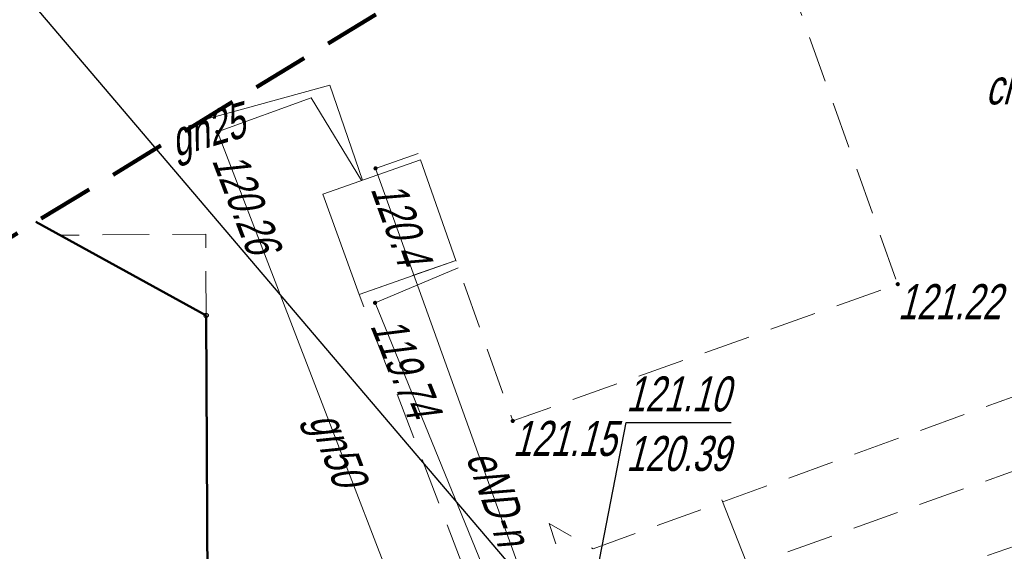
# Model space of a CAD drawing. Extents: x 7463256 to 7464485, y 5957341 to 5958260.
# Tile 201 of 256: x 7464016 to 7464037, y 5957870 to 5957882. Entities that reach past the tile are written whole.
import ezdxf
from ezdxf import colors
from ezdxf.entities.mleader import LeaderData, LeaderLine
from ezdxf.enums import TextEntityAlignment as Align
from ezdxf.math import Vec2, Vec3

# ---------------------------------------------------------------- set-up
doc = ezdxf.new("R2010")
doc.units = 0
doc.header["$MEASUREMENT"] = 0
doc.linetypes.add('4', pattern=[1.8, 1.2, -0.6])
doc.linetypes.add('mz1.0_0.5', pattern=[1.5, 1, -0.5])
doc.layers.get('0').update_dxf_attribs({"color": 2, "linetype": 'CONTINUOUS', "lineweight": 5})
for name, color, linetype in [('312-Budynek (powierzchnia)', 7, 'CONTINUOUS'), ('chodnik (powierzchnia)', 7, 'CONTINUOUS'), ('chodnik (powierzchnia)-Atr17', 7, 'CONTINUOUS'), ('Obszar opracowania', 7, 'CONTINUOUS'), ('przewód elektroenergetyczny (linia)', 7, 'CONTINUOUS'), ('przewód elektroenergetyczny (linia)-Atr1', 7, 'CONTINUOUS'), ('przewód gazowy (linia)', 7, 'CONTINUOUS'), ('przewód gazowy (linia)-Atr1', 7, 'CONTINUOUS'), ('przewód kanalizacyjny (linia)', 7, 'CONTINUOUS'), ('przewód wodociągowy (linia)', 7, 'CONTINUOUS'), ('Punkt budynku', 7, 'CONTINUOUS'), ('punkt o określonej wysokości (sieć elektroenergetyczna)', 7, 'CONTINUOUS'), ('punkt o określonej wysokości (sieć elektroenergetyczna)-Atr2', 7, 'CONTINUOUS'), ('punkt o określonej wysokości (sieć gazowa)', 7, 'CONTINUOUS'), ('punkt o określonej wysokości (sieć gazowa)-Atr2', 7, 'CONTINUOUS'), ('punkt o określonej wysokości (sieć telekomunikacyjna)-Atr2', 7, 'CONTINUOUS'), ('punkt o określonej wysokości (sieć telekomunikacyjna)-Atr3', 7, 'CONTINUOUS'), ('punkt o określonej wysokości (sieć wodociągowa)', 7, 'CONTINUOUS'), ('punkt o określonej wysokości (sieć wodociągowa)-Atr2', 7, 'CONTINUOUS'), ('punkt wysokościowy sztuczny', 7, 'CONTINUOUS'), ('punkt wysokościowy sztuczny-Atr2', 7, 'CONTINUOUS'), ('schody w ciągu komunikacyjnym', 7, 'CONTINUOUS')]:
    doc.layers.add(name, color=color, linetype=linetype)
doc.layers.add('OBMBS-21-18876-opis proj', color=1, linetype='CONTINUOUS', lineweight=18)
doc.styles.get("Standard").update_dxf_attribs({"font": 'txt', "width": 0.75})

# ---------------------------------------------------------------- blocks, each defined once
blk = doc.blocks.new('PW01')
at = {"linetype": 'Continuous', "lineweight": 13}
h = blk.add_hatch(color=0, dxfattribs=at)
edge = h.paths.add_edge_path()
edge.add_arc((0, 0), 0.045, 0, 360)
blk = doc.blocks.new('PW02')
at = {"linetype": 'Continuous', "lineweight": 13}
h = blk.add_hatch(color=0, dxfattribs=at)
edge = h.paths.add_edge_path()
edge.add_arc((0, 0), 0.045, 0, 360)
blk = doc.blocks.new('PUNKTBUD')
at = {"color": 0}
blk.add_circle((0, 0), 0.045, dxfattribs=at)

msp = doc.modelspace()

# ---------------------------------------------------------------- linework, layer by layer
at = {"layer": '312-Budynek (powierzchnia)', "color": 7, "linetype": 'Continuous', "lineweight": 50, "flags": 128}
for points in [[(7464016.538, 5957877.362), (7464020.19, 5957875.36)], [(7464020.19, 5957875.36), (7464020.22, 5957869.58)]]:
    msp.add_lwpolyline(points, dxfattribs=at)
at = {"layer": 'chodnik (powierzchnia)', "color": 7, "linetype": 'mz1.0_0.5', "lineweight": 18, "flags": 128}
for points in [[(7464041.33, 5957869.63), (7464039.39, 5957868.9), (7464039.01, 5957869.91), (7464038.01, 5957870.59), (7464026.93, 5957866.75), (7464023.47, 5957875.81), (7464025.54, 5957876.54), (7464026.76, 5957873.1), (7464035.01, 5957876.03), (7464031.9, 5957884.73), (7464039.79, 5957887.34), (7464041.28, 5957883.09), (7464042.51, 5957883.56), (7464043.54, 5957880.43), (7464043.18, 5957880.54), (7464042.25, 5957880.25), (7464043.82, 5957875.7), (7464039.58, 5957874.36), (7464037.74, 5957873.71), (7464028.48, 5957870.36), (7464027.54, 5957870.9), (7464028.27, 5957868.72), (7464038.19, 5957872.28), (7464038, 5957872.97), (7464039.83, 5957873.67), (7464040.08, 5957872.95), (7464046.57, 5957875.23), (7464041.77, 5957888.82), (7464044.17, 5957889.68), (7464046.17, 5957883.99), (7464050.15, 5957885.27), (7464053.83, 5957886.47), (7464058.01, 5957888.61), (7464055.63, 5957881.11), (7464051.16, 5957879.64), (7464046.18, 5957867.66), (7464042.77, 5957865.65), (7464040.98, 5957864.59), (7464040.42, 5957866.11), (7464042.35, 5957866.84), (7464044.18, 5957867.73), (7464044.65, 5957868.16), (7464047.01, 5957873.88), (7464041.29, 5957871.78), (7464040.95, 5957870.62)], [(7464020.19, 5957875.36), (7464017.05, 5957877.08), (7464020.18, 5957877.1)]]:
    msp.add_lwpolyline(points, close=True, dxfattribs=at)
at = {"layer": 'Obszar opracowania', "color": 132, "linetype": '4', "lineweight": 200, "flags": 128}
msp.add_lwpolyline([(7463648.63, 5957598.42), (7463381.17, 5957559), (7463352.31, 5957567.45), (7463255.88, 5957568.85), (7463280.41, 5957340.9), (7463468.95, 5957378.08), (7463536.66, 5957509.53), (7463626.95, 5957460.4), (7463653.5, 5957411.27), (7463734.5, 5957471.02), (7463879.22, 5957698.07), (7464314.97, 5957939.96), (7464470.72, 5957945.23), (7464483.34, 5958244.06), (7464262.86, 5958260.06), (7464240.11, 5958013.73), (7463789.91, 5957739.13), (7463712.41, 5957593.35)], close=True, dxfattribs=at)
at = {"layer": 'przewód elektroenergetyczny (linia)', "color": 1, "linetype": 'Continuous', "lineweight": 18, "flags": 128}
msp.add_lwpolyline([(7464032.35, 5957854.6), (7464027.43, 5957868.47), (7464023.82, 5957878.51), (7464024.73, 5957878.83)], dxfattribs=at)
at = {"layer": 'przewód gazowy (linia)', "color": 40, "linetype": 'Continuous', "lineweight": 18, "flags": 128}
for points in [[(7464020.11, 5957879.541), (7464022.84, 5957880.29), (7464023.54, 5957878.26), (7464023.52, 5957878.25)], [(7464022.44, 5957880.02), (7464020.43, 5957879.29), (7464026.74, 5957862.93)], [(7464023.52, 5957878.25), (7464022.44, 5957880.02)]]:
    msp.add_lwpolyline(points, dxfattribs=at)
at = {"layer": 'przewód kanalizacyjny (linia)', "color": 34, "linetype": 'Continuous', "lineweight": 18, "flags": 128}
msp.add_lwpolyline([(7464028.42, 5957853.85), (7464036.64, 5957857.69), (7464031.24, 5957871.41)], dxfattribs=at)
at = {"layer": 'przewód wodociągowy (linia)', "color": 5, "linetype": 'Continuous', "lineweight": 18, "flags": 128}
msp.add_lwpolyline([(7464025.59, 5957876.38), (7464023.81, 5957875.63), (7464030.59, 5957859.03)], dxfattribs=at)
at = {"layer": 'punkt o określonej wysokości (sieć telekomunikacyjna)-Atr2', "color": 7, "flags": 128}
msp.add_lwpolyline([(7464028.53, 5957869.68), (7464029.19, 5957873.07), (7464031.443, 5957873.07)], dxfattribs=at)
at = {"layer": 'schody w ciągu komunikacyjnym', "color": 7, "linetype": 'Continuous', "lineweight": 18, "flags": 128}
msp.add_lwpolyline([(7464025.54, 5957876.54), (7464023.47, 5957875.81), (7464022.69, 5957877.96), (7464024.78, 5957878.69)], close=True, dxfattribs=at)
msp.add_lwpolyline([(7464025.54, 5957876.54), (7464023.47, 5957875.81), (7464022.69, 5957877.96), (7464024.78, 5957878.69)], close=True, dxfattribs=at)

# ---------------------------------------------------------------- block references
at = {"layer": 'Punkt budynku', "color": 5, "linetype": 'Continuous', "lineweight": 18}
msp.add_blockref('PUNKTBUD', (7464020.19, 5957875.36), dxfattribs=at)
at = {"layer": 'punkt o określonej wysokości (sieć elektroenergetyczna)', "color": 1, "linetype": 'Continuous', "lineweight": 13}
msp.add_blockref('PW01', (7464023.82, 5957878.51), dxfattribs=at)
at = {"layer": 'punkt o określonej wysokości (sieć gazowa)', "color": 40, "linetype": 'Continuous', "lineweight": 13}
msp.add_blockref('PW01', (7464020.43, 5957879.29), dxfattribs=at)
at = {"layer": 'punkt o określonej wysokości (sieć wodociągowa)', "color": 5, "linetype": 'Continuous', "lineweight": 13}
msp.add_blockref('PW01', (7464023.81, 5957875.63), dxfattribs=at)
at = {"layer": 'punkt wysokościowy sztuczny', "color": 7, "linetype": 'Continuous', "lineweight": 13}
for p in [(7464035.01, 5957876.03), (7464026.76, 5957873.1)]:
    msp.add_blockref('PW02', p, dxfattribs=at)

# ---------------------------------------------------------------- texts
at = {"layer": 'chodnik (powierzchnia)-Atr17', "color": 7, "oblique": 15, "width": 0.72}
msp.add_text('ch.bt.', height=0.75, dxfattribs=at).set_placement((7464036.89, 5957879.88))
at = {"layer": 'przewód elektroenergetyczny (linia)-Atr1', "color": 1, "oblique": 15, "width": 0.72}
msp.add_text('eND-n', height=0.75, rotation=289.76, dxfattribs=at).set_placement((7464025.75, 5957872.33))
at = {"layer": 'przewód gazowy (linia)-Atr1', "color": 7, "oblique": 15, "width": 0.72}
for s, rotation, p in [('gn25', 16.24, (7464019.54, 5957878.75)), ('gn50', 290.9, (7464022.38, 5957873.13))]:
    msp.add_text(s, height=0.75, rotation=rotation, dxfattribs=at).set_placement(p)
at = {"layer": 'punkt o określonej wysokości (sieć elektroenergetyczna)-Atr2', "color": 1, "oblique": 15, "width": 0.72}
msp.add_text('120.4', height=0.75, rotation=289.76, dxfattribs=at).set_placement((7464023.71, 5957878.07))
at = {"layer": 'punkt o określonej wysokości (sieć gazowa)-Atr2', "color": 40, "oblique": 15, "width": 0.72}
msp.add_text('120.26', height=0.75, rotation=290.9, dxfattribs=at).set_placement((7464020.31, 5957878.68))
at = {"layer": 'punkt o określonej wysokości (sieć telekomunikacyjna)-Atr2', "color": 30, "oblique": 15, "width": 0.72}
msp.add_text('121.10', height=0.75, dxfattribs=at).set_placement((7464029.19, 5957873.078), align=Align.BOTTOM_LEFT)
at = {"layer": 'punkt o określonej wysokości (sieć telekomunikacyjna)-Atr3', "color": 30, "oblique": 15, "width": 0.72}
msp.add_text('120.39', height=0.75, dxfattribs=at).set_placement((7464029.19, 5957871.803), align=Align.BOTTOM_LEFT)
at = {"layer": 'punkt o określonej wysokości (sieć wodociągowa)-Atr2', "color": 5, "oblique": 15, "width": 0.72}
msp.add_text('119.74', height=0.75, rotation=292.18, dxfattribs=at).set_placement((7464023.7, 5957875.14))
at = {"layer": 'punkt wysokościowy sztuczny-Atr2', "color": 7, "oblique": 15, "width": 0.72}
for s, p in [('121.22', (7464035.01, 5957876.03)), ('121.15', (7464026.76, 5957873.1))]:
    msp.add_text(s, height=0.75, dxfattribs=at).set_placement(p, align=Align.TOP_LEFT)

# ---------------------------------------------------------------- next in the draw order: leaders
at = {"layer": 'OBMBS-21-18876-opis proj', "lineweight": 20}
ml = msp.add_multileader_mtext('Standard', dxfattribs=at)
ml.set_content('\\pxqc;{\\W0.9;\\fArial|b0|i0|c238|p34;proj. rura osłonowa DVK160\\PL=2m}', color=256)
ml.set_leader_properties()
ml.build(insert=Vec2(0, 0))
ml.multileader.update_dxf_attribs({"has_text_frame": 1, "text_right_attachment_type": 0, "dogleg_length": 0.36, "arrow_head_size": 1.3})
ctx = ml.context
ctx.base_point, ctx.char_height, ctx.arrow_head_size, ctx.landing_gap_size, ctx.plane_origin, ctx.plane_x_axis, ctx.plane_y_axis = Vec3(7464000.806, 5957878.44, -10.8), 1.3, 1.3, 0.09, Vec3(7464031.445, 5957979.011, -10.8), Vec3(0.765565, 0.643359), Vec3(-0.643359, 0.765565)
ctx.right_attachment, ctx.text_align_type = 0, 2
notes = []
notes.append((ctx, [(0, (1, 1, 0), (7464011.223, 5957888.214, -10.8), (-0.765565, -0.643359), 0.36, [(0, [(7464042.452, 5957851.52, -10.8)], 0, [])])]))
ctx.mtext.insert, ctx.mtext.text_direction, ctx.mtext.rotation, ctx.mtext.width, ctx.mtext.defined_height, ctx.mtext.alignment, ctx.mtext.flow_direction = Vec3(7464005.626, 5957883.51, -10.8), Vec3(0.765565, 0.643359), 0.698877, 14.64891, 27.692, 2, 5
ctx.mtext.has_bg_fill, ctx.mtext.bg_color, ctx.mtext.bg_scale_factor, ctx.mtext.bg_transparency, ctx.mtext.use_window_bg_color = 1, -1023410167, 1.5, 0, 1
for ctx, leaders in notes:
    for number, flags, end, landing, length, lines in leaders:
        leader = LeaderData()
        leader.index, (leader.has_last_leader_line, leader.has_dogleg_vector, leader.attachment_direction) = number, flags
        leader.last_leader_point, leader.dogleg_vector, leader.dogleg_length = Vec3(end), Vec3(landing), length
        for number, points, colour, breaks in lines:
            line = LeaderLine()
            line.index, line.vertices, line.color, line.breaks = number, Vec3.list(points), colors.encode_raw_color(colour), breaks
            leader.lines.append(line)
        ctx.leaders.append(leader)

# ---------------------------------------------------------------- next in the draw order: leaders
ml = msp.add_multileader_mtext('Standard', dxfattribs=at)
ml.set_content('\\pxqc;{\\W0.9;\\fArial|b0|i0|c238|p34;proj. rura osłonowa \\PDVK160\\PL=16m}', color=256)
ml.set_leader_properties()
ml.build(insert=Vec2(0, 0))
ml.multileader.update_dxf_attribs({"has_text_frame": 1, "text_right_attachment_type": 0, "dogleg_length": 0.36, "arrow_head_size": 1.3})
ctx = ml.context
ctx.base_point, ctx.char_height, ctx.arrow_head_size, ctx.landing_gap_size, ctx.plane_origin, ctx.plane_x_axis, ctx.plane_y_axis = Vec3(7463975.353, 5957861.597, -10.8), 1.3, 1.3, 0.09, Vec3(7463999.069, 5957957.843, -10.8), Vec3(0.765565, 0.643359), Vec3(-0.643359, 0.765565)
ctx.right_attachment, ctx.text_align_type = 0, 2
notes = []
notes.append((ctx, [(0, (1, 1, 0), (7463985.847, 5957871.28, -10.8), (-0.765565, -0.643359), 0.36, [(0, [(7464022.958, 5957838.627, -10.8)], 0, [])])]))
ctx.mtext.insert, ctx.mtext.text_direction, ctx.mtext.rotation, ctx.mtext.width, ctx.mtext.defined_height, ctx.mtext.alignment, ctx.mtext.flow_direction = Vec3(7463980.25, 5957866.576, -10.8), Vec3(0.765565, 0.643359), 0.698877, 14.71065, 27.692, 2, 5
ctx.mtext.has_bg_fill, ctx.mtext.bg_color, ctx.mtext.bg_scale_factor, ctx.mtext.bg_transparency, ctx.mtext.use_window_bg_color = 1, -1023410167, 1.5, 0, 1
for ctx, leaders in notes:
    for number, flags, end, landing, length, lines in leaders:
        leader = LeaderData()
        leader.index, (leader.has_last_leader_line, leader.has_dogleg_vector, leader.attachment_direction) = number, flags
        leader.last_leader_point, leader.dogleg_vector, leader.dogleg_length = Vec3(end), Vec3(landing), length
        for number, points, colour, breaks in lines:
            line = LeaderLine()
            line.index, line.vertices, line.color, line.breaks = number, Vec3.list(points), colors.encode_raw_color(colour), breaks
            leader.lines.append(line)
        ctx.leaders.append(leader)

# ---------------------------------------------------------------- next in the draw order: leaders
ml = msp.add_multileader_mtext('Standard', dxfattribs=at)
ml.set_content('\\pxqc;{\\W0.9;\\fArial|b0|i0|c238|p34;proj. przewiert sterowany SRS160\\PL=24m}', color=256)
ml.set_leader_properties()
ml.build(insert=Vec2(0, 0))
ml.multileader.update_dxf_attribs({"has_text_frame": 1, "text_right_attachment_type": 0, "dogleg_length": 0.36, "arrow_head_size": 1.3})
ctx = ml.context
ctx.base_point, ctx.char_height, ctx.arrow_head_size, ctx.landing_gap_size, ctx.plane_origin, ctx.plane_x_axis, ctx.plane_y_axis = Vec3(7464018.147, 5957889.613, -10.8), 1.3, 1.3, 0.09, Vec3(7464030.296, 5957979.104, -10.8), Vec3(0.765565, 0.643359), Vec3(-0.643359, 0.765565)
ctx.right_attachment, ctx.text_align_type = 0, 2
notes = []
notes.append((ctx, [(0, (1, 1, 0), (7464031.874, 5957902.167, -10.8), (-0.765565, -0.643359), 0.36, [(0, [(7464062.197, 5957864.402, -10.8)], 0, [])])]))
ctx.mtext.insert, ctx.mtext.text_direction, ctx.mtext.rotation, ctx.mtext.width, ctx.mtext.defined_height, ctx.mtext.alignment, ctx.mtext.flow_direction = Vec3(7464024.622, 5957896.073, -10.8), Vec3(0.765565, 0.643359), 0.698877, 19.38394, 27.692, 2, 5
ctx.mtext.has_bg_fill, ctx.mtext.bg_color, ctx.mtext.bg_scale_factor, ctx.mtext.bg_transparency, ctx.mtext.use_window_bg_color = 1, -1023410167, 1.5, 0, 1
for ctx, leaders in notes:
    for number, flags, end, landing, length, lines in leaders:
        leader = LeaderData()
        leader.index, (leader.has_last_leader_line, leader.has_dogleg_vector, leader.attachment_direction) = number, flags
        leader.last_leader_point, leader.dogleg_vector, leader.dogleg_length = Vec3(end), Vec3(landing), length
        for number, points, colour, breaks in lines:
            line = LeaderLine()
            line.index, line.vertices, line.color, line.breaks = number, Vec3.list(points), colors.encode_raw_color(colour), breaks
            leader.lines.append(line)
        ctx.leaders.append(leader)

# ---------------------------------------------------------------- next in the draw order: leaders
ml = msp.add_multileader_mtext('Standard', dxfattribs=at)
ml.set_content('\\pxqc;{\\W0.9;\\fArial|b0|i0|c238|p34;proj. przecisk mechaniczny SRS160\\PL=14m}', color=256)
ml.set_leader_properties()
ml.build(insert=Vec2(0, 0))
ml.multileader.update_dxf_attribs({"has_text_frame": 1, "text_right_attachment_type": 0, "dogleg_length": 0.36, "arrow_head_size": 1.3})
ctx = ml.context
ctx.base_point, ctx.char_height, ctx.arrow_head_size, ctx.landing_gap_size, ctx.plane_origin, ctx.plane_x_axis, ctx.plane_y_axis = Vec3(7463974.139, 5957872.3, -10.8), 1.3, 1.3, 0.09, Vec3(7464031.011, 5957947.42, -10.8), Vec3(0.765565, 0.643359), Vec3(-0.643359, 0.765565)
ctx.right_attachment, ctx.text_align_type = 0, 2
notes = []
notes.append((ctx, [(0, (1, 1, 0), (7463988.979, 5957885.789, -10.8), (-0.765565, -0.643359), 0.36, [(0, [(7464031.352, 5957842.776, -10.8)], 0, [])])]))
ctx.mtext.insert, ctx.mtext.text_direction, ctx.mtext.rotation, ctx.mtext.width, ctx.mtext.defined_height, ctx.mtext.alignment, ctx.mtext.flow_direction = Vec3(7463981.17, 5957879.227, -10.8), Vec3(0.765565, 0.643359), 0.698877, 19.94305, 27.692, 2, 5
ctx.mtext.has_bg_fill, ctx.mtext.bg_color, ctx.mtext.bg_scale_factor, ctx.mtext.bg_transparency, ctx.mtext.use_window_bg_color = 1, -1023410167, 1.5, 0, 1
for ctx, leaders in notes:
    for number, flags, end, landing, length, lines in leaders:
        leader = LeaderData()
        leader.index, (leader.has_last_leader_line, leader.has_dogleg_vector, leader.attachment_direction) = number, flags
        leader.last_leader_point, leader.dogleg_vector, leader.dogleg_length = Vec3(end), Vec3(landing), length
        for number, points, colour, breaks in lines:
            line = LeaderLine()
            line.index, line.vertices, line.color, line.breaks = number, Vec3.list(points), colors.encode_raw_color(colour), breaks
            leader.lines.append(line)
        ctx.leaders.append(leader)

doc.saveas('drawing.dxf')
